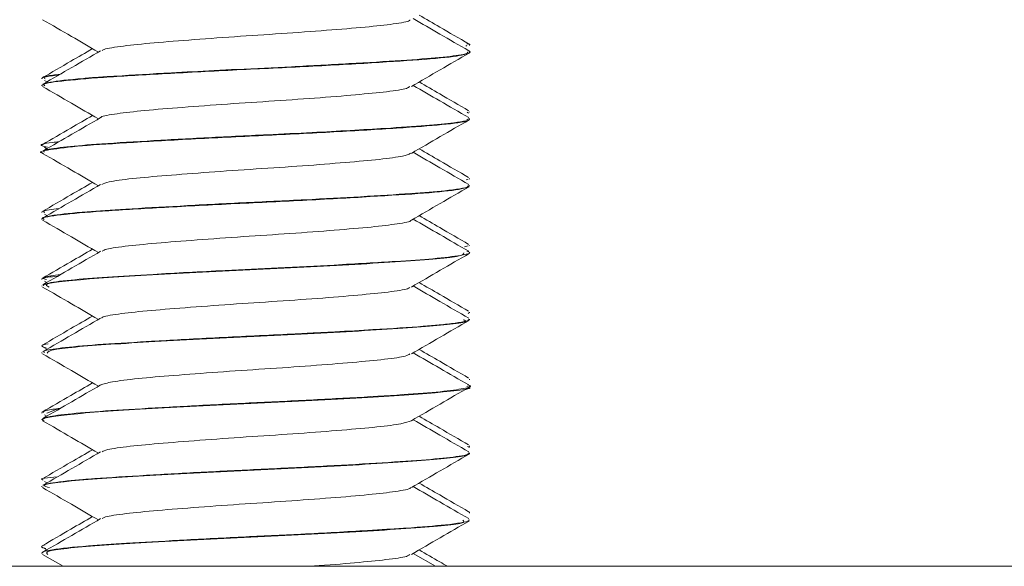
# Model space of a CAD drawing. Header units: millimetres. Extents: x -268 to 358, y -1428 to -19.
# Tile 18 of 34: x -70 to -51, y -98 to -88. Entities that reach past the tile are written whole.
import ezdxf

# ---------------------------------------------------------------- set-up
doc = ezdxf.new("R2010")
doc.units = ezdxf.units.MM

msp = doc.modelspace()

# ---------------------------------------------------------------- linework, layer by layer
at = {"color": 7, "linetype": 'Continuous', "lineweight": 15}
for p, q in [((-61.285, -88.16), (-61.266, -88.145)), ((-61.216, -88.145), (-61.216, -88.134)), ((-61.216, -88.273), (-61.216, -88.263)), ((-69.216, -88.759), (-69.216, -88.77)), ((-69.216, -88.887), (-69.216, -88.898)), ((-69.169, -88.8), (-69.124, -88.827)), ((-61.238, -89.409), (-61.26, -89.395)), ((-61.216, -89.395), (-61.216, -89.385)), ((-61.216, -89.523), (-61.216, -89.513)), ((-69.216, -90.009), (-69.216, -90.019)), ((-69.169, -90.05), (-69.124, -90.077)), ((-69.216, -90.138), (-69.216, -90.148)), ((-61.282, -90.66), (-61.247, -90.644)), ((-61.216, -90.644), (-61.216, -90.634)), ((-61.216, -90.773), (-61.216, -90.763)), ((-69.216, -91.259), (-69.216, -91.27)), ((-69.169, -91.3), (-69.124, -91.327)), ((-69.216, -91.388), (-69.216, -91.398)), ((-61.313, -91.91), (-61.244, -91.894)), ((-61.216, -91.894), (-61.216, -91.884)), ((-61.216, -92.023), (-61.216, -92.012)), ((-69.216, -92.51), (-69.216, -92.519)), ((-69.169, -92.55), (-69.124, -92.577)), ((-69.216, -92.638), (-69.216, -92.648)), ((-61.231, -93.159), (-61.244, -93.145)), ((-61.216, -93.145), (-61.216, -93.134)), ((-61.216, -93.273), (-61.216, -93.263)), ((-69.216, -93.759), (-69.216, -93.769)), ((-69.216, -93.888), (-69.216, -93.898)), ((-69.169, -93.8), (-69.124, -93.827)), ((-61.216, -94.395), (-61.216, -94.384)), ((-61.216, -94.523), (-61.216, -94.513)), ((-69.216, -95.01), (-69.216, -95.02)), ((-69.124, -95.02), (-68.918, -94.943)), ((-69.216, -95.138), (-69.216, -95.148)), ((-69.169, -95.05), (-69.124, -95.077)), ((-61.216, -95.645), (-61.216, -95.635)), ((-61.216, -95.773), (-61.216, -95.763)), ((-69.216, -96.259), (-69.216, -96.269)), ((-69.169, -96.3), (-69.124, -96.327)), ((-69.216, -96.388), (-69.216, -96.398)), ((-61.216, -96.894), (-61.216, -96.884)), ((-61.216, -97.023), (-61.216, -97.013)), ((-69.216, -97.509), (-69.216, -97.52)), ((-69.169, -97.55), (-69.124, -97.577)), ((-69.216, -97.638), (-69.216, -97.648)), ((-69.204, -97.663), (-68.82, -97.885)), ((-61.854, -97.885), (-62.271, -97.643)), ((-75.216, -97.885), (39.784, -97.885))]:
    msp.add_line(p, q, dxfattribs=at)
for points, knots in [([(-69.204, -87.663), (-69.024, -87.767), (-68.676, -87.968), (-68.329, -88.17), (-68.161, -88.268)], [0, 0, 0, 0, 0.517284, 1, 1, 1, 1]), ([(-68.091, -88.244), (-68.088, -88.238), (-68.073, -88.212), (-67.778, -88.163), (-67.231, -88.103), (-66.483, -88.045), (-65.626, -87.981), (-64.727, -87.924), (-63.875, -87.862), (-63.141, -87.801), (-62.615, -87.744), (-62.338, -87.695), (-62.334, -87.669), (-62.333, -87.664)], [0, 0, 0, 0, 0.032537, 0.137566, 0.241539, 0.344955, 0.450141, 0.552986, 0.657683, 0.762206, 0.865162, 0.97038, 1, 1, 1, 1]), ([(-61.234, -88.244), (-61.414, -88.14), (-61.76, -87.94), (-62.105, -87.739), (-62.271, -87.643)], [0, 0, 0, 0, 0.520412, 1, 1, 1, 1]), ([(-61.235, -88.115), (-61.415, -88.01), (-61.724, -87.832), (-62.032, -87.653), (-62.16, -87.578)], [0, 0, 0, 0, 0.584254, 1, 1, 1, 1]), ([(-68.27, -88.205), (-68.405, -88.283), (-68.719, -88.465), (-69.033, -88.647), (-69.212, -88.751)], [0, 0, 0, 0, 0.429322, 1, 1, 1, 1]), ([(-61.267, -88.115), (-61.231, -88.121), (-61.193, -88.127), (-61.218, -88.134), (-61.22, -88.134)], [0, 0, 0, 0, 0.945859, 1, 1, 1, 1]), ([(-61.251, -88.244), (-61.24, -88.247), (-61.162, -88.269), (-61.295, -88.311), (-61.726, -88.371), (-62.472, -88.426), (-63.432, -88.484), (-64.502, -88.542), (-65.371, -88.582), (-66.129, -88.621), (-66.929, -88.663), (-67.653, -88.706), (-68.162, -88.739), (-68.648, -88.777), (-69.116, -88.829), (-69.185, -88.869), (-69.215, -88.887)], [0, 0, 0, 0, 0.015486, 0.105855, 0.196533, 0.284016, 0.375578, 0.462866, 0.541634, 0.575308, 0.640416, 0.734976, 0.770281, 0.804798, 0.91302, 1, 1, 1, 1]), ([(-68.119, -88.244), (-68.298, -88.348), (-68.658, -88.557), (-69.017, -88.765), (-69.197, -88.869)], [0, 0, 0, 0, 0.499751, 1, 1, 1, 1]), ([(-69.161, -88.898), (-69.174, -88.889), (-69.222, -88.858), (-68.818, -88.802), (-68.002, -88.734), (-66.837, -88.668), (-65.497, -88.597), (-64.117, -88.533), (-62.868, -88.462), (-61.896, -88.397), (-61.3, -88.331), (-61.266, -88.291), (-61.251, -88.273)], [0, 0, 0, 0, 0.043471, 0.152541, 0.261208, 0.369209, 0.47867, 0.586019, 0.695692, 0.803149, 0.912444, 1, 1, 1, 1]), ([(-62.306, -88.913), (-62.127, -88.809), (-61.767, -88.6), (-61.408, -88.392), (-61.228, -88.288)], [0, 0, 0, 0, 0.499749, 1, 1, 1, 1]), ([(-68.876, -88.683), (-68.971, -88.695), (-69.13, -88.714), (-69.202, -88.738), (-69.21, -88.753), (-69.214, -88.759)], [0, 0, 0, 0, 0.444648, 0.739453, 1, 1, 1, 1]), ([(-69.158, -88.77), (-69.175, -88.758), (-69.211, -88.734), (-69.007, -88.71), (-68.902, -88.698)], [0, 0, 0, 0, 0.488568, 1, 1, 1, 1]), ([(-69.204, -88.913), (-69.024, -89.017), (-68.676, -89.218), (-68.329, -89.42), (-68.161, -89.518)], [0, 0, 0, 0, 0.517284, 1, 1, 1, 1]), ([(-68.114, -89.494), (-68.114, -89.493), (-68.12, -89.472), (-67.884, -89.43), (-67.406, -89.368), (-66.698, -89.311), (-65.866, -89.248), (-64.97, -89.189), (-64.097, -89.13), (-63.325, -89.067), (-62.735, -89.01), (-62.386, -88.956), (-62.351, -88.925), (-62.338, -88.913)], [0, 0, 0, 0, 0.0038734, 0.1083401, 0.213068, 0.3158806, 0.4210453, 0.5245121, 0.6284127, 0.7334569, 0.8361863, 0.9411398, 1, 1, 1, 1]), ([(-61.234, -89.494), (-61.414, -89.39), (-61.76, -89.19), (-62.105, -88.989), (-62.271, -88.893)], [0, 0, 0, 0, 0.520412, 1, 1, 1, 1]), ([(-61.235, -89.365), (-61.415, -89.26), (-61.724, -89.082), (-62.032, -88.903), (-62.16, -88.828)], [0, 0, 0, 0, 0.584255, 1, 1, 1, 1]), ([(-68.27, -89.455), (-68.405, -89.533), (-68.719, -89.715), (-69.033, -89.897), (-69.212, -90.001)], [0, 0, 0, 0, 0.429322, 1, 1, 1, 1]), ([(-68.119, -89.494), (-68.298, -89.598), (-68.658, -89.807), (-69.017, -90.015), (-69.197, -90.119)], [0, 0, 0, 0, 0.499751, 1, 1, 1, 1]), ([(-69.19, -90.163), (-69.197, -90.161), (-69.309, -90.137), (-69.099, -90.094), (-68.535, -90.022), (-67.534, -89.958), (-66.285, -89.887), (-64.904, -89.821), (-63.563, -89.753), (-62.406, -89.683), (-61.599, -89.619), (-61.205, -89.561), (-61.255, -89.531), (-61.269, -89.523)], [0, 0, 0, 0, 0.006789, 0.111586, 0.218624, 0.323448, 0.430178, 0.535768, 0.641623, 0.748204, 0.853136, 0.960155, 1, 1, 1, 1]), ([(-61.237, -89.513), (-61.23, -89.516), (-61.178, -89.54), (-61.436, -89.586), (-62, -89.644), (-62.879, -89.702), (-63.933, -89.763), (-65.112, -89.82), (-66.187, -89.872), (-67.301, -89.935), (-68.217, -89.99), (-68.861, -90.049), (-69.199, -90.099), (-69.179, -90.128), (-69.172, -90.138)], [0, 0, 0, 0, 0.01542, 0.12275, 0.208371, 0.293356, 0.415017, 0.482743, 0.577935, 0.669536, 0.767832, 0.856071, 0.94882, 1, 1, 1, 1]), ([(-62.306, -90.163), (-62.127, -90.059), (-61.767, -89.85), (-61.408, -89.642), (-61.228, -89.538)], [0, 0, 0, 0, 0.499749, 1, 1, 1, 1]), ([(-69.113, -90.05), (-69.153, -90.041), (-69.293, -90.009), (-69.196, -89.976), (-68.936, -89.949), (-68.896, -89.944)], [0, 0, 0, 0, 0.254343, 0.883949, 1, 1, 1, 1]), ([(-69.204, -90.163), (-69.024, -90.267), (-68.676, -90.468), (-68.329, -90.67), (-68.161, -90.768)], [0, 0, 0, 0, 0.517284, 1, 1, 1, 1]), ([(-68.099, -90.744), (-68.064, -90.729), (-67.984, -90.693), (-67.555, -90.634), (-66.908, -90.578), (-66.101, -90.515), (-65.214, -90.454), (-64.326, -90.397), (-63.521, -90.333), (-62.875, -90.276), (-62.439, -90.217), (-62.359, -90.18), (-62.322, -90.162)], [0, 0, 0, 0, 0.081434, 0.186286, 0.288786, 0.393291, 0.497388, 0.600151, 0.705078, 0.807873, 0.91193, 1, 1, 1, 1]), ([(-61.234, -90.744), (-61.414, -90.64), (-61.76, -90.44), (-62.105, -90.239), (-62.271, -90.143)], [0, 0, 0, 0, 0.520412, 1, 1, 1, 1]), ([(-61.235, -90.615), (-61.415, -90.51), (-61.724, -90.332), (-62.032, -90.153), (-62.16, -90.078)], [0, 0, 0, 0, 0.584255, 1, 1, 1, 1]), ([(-61.243, -90.763), (-61.24, -90.772), (-61.232, -90.803), (-61.59, -90.857), (-62.302, -90.915), (-63.211, -90.972), (-64.302, -91.032), (-65.476, -91.087), (-66.643, -91.147), (-67.639, -91.204), (-68.471, -91.259), (-69.032, -91.32), (-69.213, -91.363), (-69.213, -91.385), (-69.213, -91.388)], [0, 0, 0, 0, 0.045072, 0.155363, 0.24252, 0.337045, 0.426254, 0.519639, 0.615241, 0.708012, 0.788919, 0.892754, 0.984915, 1, 1, 1, 1]), ([(-68.27, -90.705), (-68.405, -90.783), (-68.719, -90.965), (-69.033, -91.147), (-69.212, -91.251)], [0, 0, 0, 0, 0.429321, 1, 1, 1, 1]), ([(-69.172, -91.398), (-69.185, -91.392), (-69.25, -91.364), (-68.903, -91.313), (-68.152, -91.243), (-67.025, -91.179), (-65.704, -91.107), (-64.319, -91.043), (-63.041, -90.972), (-62.019, -90.907), (-61.339, -90.839), (-61.263, -90.794), (-61.226, -90.773)], [0, 0, 0, 0, 0.027512, 0.13611, 0.245252, 0.352849, 0.4625, 0.569819, 0.679391, 0.787191, 0.896099, 1, 1, 1, 1]), ([(-68.119, -90.744), (-68.298, -90.848), (-68.658, -91.057), (-69.017, -91.265), (-69.197, -91.369)], [0, 0, 0, 0, 0.499751, 1, 1, 1, 1]), ([(-62.306, -91.413), (-62.127, -91.309), (-61.767, -91.1), (-61.408, -90.892), (-61.228, -90.788)], [0, 0, 0, 0, 0.499749, 1, 1, 1, 1]), ([(-69.161, -91.27), (-69.178, -91.261), (-69.228, -91.236), (-69.03, -91.212), (-68.899, -91.196)], [0, 0, 0, 0, 0.341697, 1, 1, 1, 1]), ([(-61.235, -91.865), (-61.415, -91.76), (-61.724, -91.582), (-62.032, -91.403), (-62.16, -91.328)], [0, 0, 0, 0, 0.584255, 1, 1, 1, 1]), ([(-69.204, -91.413), (-69.024, -91.517), (-68.676, -91.718), (-68.329, -91.92), (-68.161, -92.018)], [0, 0, 0, 0, 0.517284, 1, 1, 1, 1]), ([(-68.087, -91.994), (-68.075, -91.984), (-68.039, -91.954), (-67.694, -91.901), (-67.104, -91.843), (-66.33, -91.783), (-65.459, -91.72), (-64.562, -91.663), (-63.729, -91.6), (-63.023, -91.54), (-62.544, -91.482), (-62.308, -91.437), (-62.317, -91.415), (-62.317, -91.414)], [0, 0, 0, 0, 0.052386, 0.157583, 0.2609, 0.364969, 0.469949, 0.572679, 0.677707, 0.781661, 0.885085, 0.990262, 1, 1, 1, 1]), ([(-61.234, -91.994), (-61.414, -91.89), (-61.76, -91.69), (-62.105, -91.489), (-62.271, -91.393)], [0, 0, 0, 0, 0.520412, 1, 1, 1, 1]), ([(-68.27, -91.955), (-68.405, -92.033), (-68.719, -92.215), (-69.033, -92.397), (-69.212, -92.501)], [0, 0, 0, 0, 0.429322, 1, 1, 1, 1]), ([(-68.119, -91.994), (-68.298, -92.098), (-68.658, -92.307), (-69.017, -92.515), (-69.197, -92.619)], [0, 0, 0, 0, 0.499751, 1, 1, 1, 1]), ([(-61.266, -91.994), (-61.245, -92), (-61.166, -92.026), (-61.351, -92.072), (-61.831, -92.131), (-62.637, -92.187), (-63.646, -92.247), (-64.764, -92.304), (-65.94, -92.359), (-67.062, -92.421), (-68.036, -92.478), (-68.736, -92.534), (-69.16, -92.59), (-69.184, -92.624), (-69.194, -92.638)], [0, 0, 0, 0, 0.032639, 0.121448, 0.213726, 0.295288, 0.398922, 0.482719, 0.559355, 0.669655, 0.751674, 0.836915, 0.932152, 1, 1, 1, 1]), ([(-69.081, -92.664), (-69.124, -92.644), (-69.241, -92.59), (-68.262, -92.499), (-66.521, -92.398), (-64.394, -92.298), (-62.524, -92.193), (-61.341, -92.104), (-61.33, -92.047), (-61.326, -92.023)], [0, 0, 0, 0, 0.096176, 0.256056, 0.414334, 0.572466, 0.732382, 0.890457, 1, 1, 1, 1]), ([(-62.306, -92.663), (-62.127, -92.559), (-61.767, -92.35), (-61.408, -92.142), (-61.228, -92.038)], [0, 0, 0, 0, 0.499748, 1, 1, 1, 1]), ([(-68.866, -92.427), (-68.994, -92.444), (-69.201, -92.471), (-69.185, -92.499), (-69.179, -92.51)], [0, 0, 0, 0, 0.617156, 1, 1, 1, 1]), ([(-69.133, -92.519), (-69.165, -92.513), (-69.259, -92.492), (-69.057, -92.473), (-68.923, -92.46)], [0, 0, 0, 0, 0.339077, 1, 1, 1, 1]), ([(-61.235, -93.115), (-61.415, -93.01), (-61.724, -92.832), (-62.032, -92.653), (-62.16, -92.578)], [0, 0, 0, 0, 0.584255, 1, 1, 1, 1]), ([(-69.204, -92.663), (-69.024, -92.767), (-68.676, -92.968), (-68.329, -93.17), (-68.161, -93.268)], [0, 0, 0, 0, 0.517284, 1, 1, 1, 1]), ([(-68.096, -93.244), (-68.095, -93.239), (-68.088, -93.215), (-67.813, -93.168), (-67.288, -93.108), (-66.551, -93.05), (-65.702, -92.986), (-64.803, -92.929), (-63.944, -92.868), (-63.198, -92.806), (-62.651, -92.749), (-62.353, -92.698), (-62.34, -92.671), (-62.337, -92.664)], [0, 0, 0, 0, 0.023457, 0.1283499, 0.2325999, 0.3357687, 0.4409885, 0.5439717, 0.6484567, 0.7531851, 0.8560106, 0.9611865, 1, 1, 1, 1]), ([(-61.234, -93.244), (-61.414, -93.14), (-61.76, -92.94), (-62.105, -92.739), (-62.271, -92.643)], [0, 0, 0, 0, 0.520412, 1, 1, 1, 1]), ([(-68.27, -93.205), (-68.405, -93.283), (-68.719, -93.465), (-69.033, -93.647), (-69.212, -93.751)], [0, 0, 0, 0, 0.429321, 1, 1, 1, 1]), ([(-68.119, -93.244), (-68.298, -93.348), (-68.658, -93.557), (-69.017, -93.765), (-69.197, -93.869)], [0, 0, 0, 0, 0.499751, 1, 1, 1, 1]), ([(-61.245, -93.263), (-61.239, -93.27), (-61.214, -93.299), (-61.461, -93.337), (-61.816, -93.375), (-62.219, -93.409), (-62.872, -93.451), (-63.572, -93.492), (-63.959, -93.512), (-64.145, -93.522), (-64.325, -93.532), (-64.687, -93.55), (-65.445, -93.586), (-66.327, -93.63), (-67.015, -93.669), (-67.626, -93.704), (-68.327, -93.747), (-68.923, -93.807), (-69.215, -93.854), (-69.181, -93.879), (-69.17, -93.888)], [0, 0, 0, 0, 0.035628, 0.146466, 0.172104, 0.213951, 0.315401, 0.37956, 0.401581, 0.413708, 0.426141, 0.446107, 0.501955, 0.607607, 0.655715, 0.681505, 0.776933, 0.873932, 0.95865, 1, 1, 1, 1]), ([(-69.118, -93.898), (-69.106, -93.873), (-69.087, -93.832), (-68.468, -93.771), (-67.767, -93.722), (-66.887, -93.671), (-65.582, -93.601), (-64.158, -93.536), (-62.944, -93.465), (-62.167, -93.416), (-61.612, -93.366), (-61.227, -93.317), (-61.305, -93.286), (-61.339, -93.273)], [0, 0, 0, 0, 0.1194855, 0.2020113, 0.2827822, 0.3642944, 0.4468495, 0.6078028, 0.6903733, 0.7714718, 0.8526229, 0.9351956, 1, 1, 1, 1]), ([(-62.306, -93.913), (-62.127, -93.809), (-61.767, -93.6), (-61.408, -93.392), (-61.228, -93.288)], [0, 0, 0, 0, 0.499748, 1, 1, 1, 1]), ([(-69.136, -93.8), (-69.172, -93.79), (-69.269, -93.763), (-69.164, -93.738), (-69.097, -93.722)], [0, 0, 0, 0, 0.363725, 1, 1, 1, 1]), ([(-69.204, -93.913), (-69.024, -94.017), (-68.676, -94.218), (-68.329, -94.42), (-68.161, -94.518)], [0, 0, 0, 0, 0.517284, 1, 1, 1, 1]), ([(-68.119, -94.495), (-68.061, -94.475), (-67.944, -94.436), (-67.449, -94.373), (-66.767, -94.317), (-65.94, -94.253), (-65.046, -94.194), (-64.168, -94.135), (-63.386, -94.072), (-62.777, -94.015), (-62.402, -93.96), (-62.354, -93.926), (-62.335, -93.913)], [0, 0, 0, 0, 0.101547, 0.206156, 0.308616, 0.413413, 0.516906, 0.620207, 0.725056, 0.827552, 0.932063, 1, 1, 1, 1]), ([(-61.234, -94.494), (-61.414, -94.39), (-61.76, -94.19), (-62.105, -93.989), (-62.271, -93.893)], [0, 0, 0, 0, 0.520412, 1, 1, 1, 1]), ([(-61.235, -94.365), (-61.415, -94.26), (-61.724, -94.082), (-62.032, -93.903), (-62.16, -93.828)], [0, 0, 0, 0, 0.584255, 1, 1, 1, 1]), ([(-68.27, -94.455), (-68.405, -94.533), (-68.719, -94.715), (-69.033, -94.897), (-69.212, -95.001)], [0, 0, 0, 0, 0.4293216, 1, 1, 1, 1]), ([(-69.174, -95.163), (-69.191, -95.157), (-69.257, -95.134), (-69.105, -95.097), (-68.601, -95.026), (-67.349, -94.944), (-65.326, -94.839), (-63.246, -94.738), (-61.769, -94.639), (-61.086, -94.564), (-61.251, -94.526), (-61.268, -94.523)], [0, 0, 0, 0, 0.0282073, 0.107255, 0.1880901, 0.3459156, 0.5056591, 0.6639597, 0.8219248, 0.9817502, 1, 1, 1, 1]), ([(-61.257, -94.494), (-61.243, -94.497), (-61.149, -94.519), (-61.296, -94.56), (-61.711, -94.62), (-62.451, -94.675), (-63.417, -94.734), (-64.543, -94.794), (-65.719, -94.848), (-66.853, -94.909), (-67.854, -94.967), (-68.622, -95.023), (-69.125, -95.083), (-69.181, -95.12), (-69.208, -95.138)], [0, 0, 0, 0, 0.014532, 0.10448, 0.194556, 0.281192, 0.374229, 0.464052, 0.552053, 0.64398, 0.733561, 0.822883, 0.913306, 1, 1, 1, 1]), ([(-68.119, -94.494), (-68.298, -94.598), (-68.658, -94.807), (-69.017, -95.015), (-69.197, -95.119)], [0, 0, 0, 0, 0.499751, 1, 1, 1, 1]), ([(-62.306, -95.163), (-62.127, -95.059), (-61.767, -94.85), (-61.408, -94.642), (-61.228, -94.538)], [0, 0, 0, 0, 0.499749, 1, 1, 1, 1]), ([(-68.875, -94.932), (-68.971, -94.944), (-69.189, -94.97), (-69.186, -94.995), (-69.185, -95.01)], [0, 0, 0, 0, 0.440135, 1, 1, 1, 1]), ([(-69.204, -95.163), (-69.024, -95.267), (-68.676, -95.468), (-68.329, -95.67), (-68.161, -95.768)], [0, 0, 0, 0, 0.517284, 1, 1, 1, 1]), ([(-68.093, -95.744), (-68.067, -95.73), (-68.002, -95.697), (-67.6, -95.64), (-66.971, -95.583), (-66.174, -95.521), (-65.291, -95.459), (-64.4, -95.402), (-63.585, -95.338), (-62.922, -95.28), (-62.457, -95.221), (-62.36, -95.181), (-62.313, -95.162)], [0, 0, 0, 0, 0.072196, 0.177101, 0.279704, 0.384015, 0.488333, 0.590932, 0.695835, 0.798852, 0.902641, 1, 1, 1, 1]), ([(-61.234, -95.744), (-61.414, -95.64), (-61.76, -95.44), (-62.105, -95.239), (-62.271, -95.143)], [0, 0, 0, 0, 0.520412, 1, 1, 1, 1]), ([(-61.235, -95.615), (-61.415, -95.51), (-61.724, -95.332), (-62.032, -95.153), (-62.16, -95.078)], [0, 0, 0, 0, 0.584255, 1, 1, 1, 1]), ([(-68.27, -95.705), (-68.405, -95.783), (-68.719, -95.965), (-69.033, -96.147), (-69.212, -96.251)], [0, 0, 0, 0, 0.429322, 1, 1, 1, 1]), ([(-68.119, -95.744), (-68.298, -95.848), (-68.658, -96.057), (-69.017, -96.265), (-69.197, -96.369)], [0, 0, 0, 0, 0.499751, 1, 1, 1, 1]), ([(-61.239, -95.763), (-61.232, -95.766), (-61.186, -95.789), (-61.426, -95.834), (-61.979, -95.893), (-62.823, -95.948), (-63.87, -96.01), (-65.026, -96.066), (-66.198, -96.123), (-67.315, -96.185), (-68.043, -96.23), (-68.494, -96.265), (-68.886, -96.303), (-69.198, -96.346), (-69.182, -96.378), (-69.177, -96.388)], [0, 0, 0, 0, 0.017911, 0.114008, 0.206544, 0.298721, 0.391982, 0.48645, 0.576481, 0.670499, 0.771505, 0.79956, 0.84315, 0.949502, 1, 1, 1, 1]), ([(-61.239, -95.659), (-61.23, -95.657), (-61.206, -95.652), (-61.238, -95.648), (-61.258, -95.645)], [0, 0, 0, 0, 0.367349, 1, 1, 1, 1]), ([(-69.075, -96.414), (-69.128, -96.399), (-69.297, -96.35), (-68.462, -96.263), (-67.086, -96.181), (-65.763, -96.111), (-64.733, -96.063), (-63.733, -96.011), (-62.532, -95.941), (-61.646, -95.876), (-61.245, -95.812), (-61.244, -95.784), (-61.244, -95.773)], [0, 0, 0, 0, 0.072688, 0.231914, 0.389227, 0.469795, 0.548577, 0.628335, 0.708943, 0.866171, 0.946807, 1, 1, 1, 1]), ([(-62.306, -96.413), (-62.127, -96.309), (-61.767, -96.1), (-61.408, -95.892), (-61.228, -95.788)], [0, 0, 0, 0, 0.499748, 1, 1, 1, 1]), ([(-69.191, -96.269), (-69.2, -96.267), (-69.295, -96.248), (-69.103, -96.229), (-68.927, -96.212)], [0, 0, 0, 0, 0.088478, 1, 1, 1, 1]), ([(-69.204, -96.413), (-69.024, -96.517), (-68.676, -96.718), (-68.329, -96.92), (-68.161, -97.018)], [0, 0, 0, 0, 0.517284, 1, 1, 1, 1]), ([(-68.088, -96.994), (-68.081, -96.986), (-68.055, -96.958), (-67.734, -96.907), (-67.163, -96.848), (-66.401, -96.788), (-65.536, -96.725), (-64.638, -96.668), (-63.796, -96.606), (-63.077, -96.545), (-62.575, -96.487), (-62.322, -96.44), (-62.325, -96.417), (-62.326, -96.414)], [0, 0, 0, 0, 0.043229, 0.148371, 0.251976, 0.355748, 0.460845, 0.563595, 0.668494, 0.772731, 0.875908, 0.981126, 1, 1, 1, 1]), ([(-61.234, -96.994), (-61.414, -96.89), (-61.76, -96.69), (-62.105, -96.489), (-62.271, -96.393)], [0, 0, 0, 0, 0.520412, 1, 1, 1, 1]), ([(-61.235, -96.865), (-61.415, -96.76), (-61.724, -96.582), (-62.032, -96.403), (-62.16, -96.328)], [0, 0, 0, 0, 0.584255, 1, 1, 1, 1]), ([(-61.236, -96.865), (-61.234, -96.866), (-61.229, -96.868), (-61.225, -96.87), (-61.223, -96.873), (-61.222, -96.873), (-61.221, -96.874), (-61.221, -96.874), (-61.221, -96.874), (-61.221, -96.874), (-61.221, -96.874), (-61.221, -96.874), (-61.221, -96.874), (-61.221, -96.874), (-61.219, -96.876), (-61.215, -96.88), (-61.217, -96.883), (-61.217, -96.884)], [0, 0, 0, 0, 0.139699, 0.323593, 0.415539, 0.461514, 0.467276, 0.467636, 0.467693, 0.46775, 0.46792, 0.468281, 0.469001, 0.47192, 0.478024, 0.83559, 1, 1, 1, 1]), ([(-68.27, -96.955), (-68.405, -97.033), (-68.719, -97.215), (-69.033, -97.397), (-69.212, -97.501)], [0, 0, 0, 0, 0.429322, 1, 1, 1, 1]), ([(-61.24, -97.013), (-61.236, -97.02), (-61.22, -97.051), (-61.579, -97.107), (-62.209, -97.158), (-62.751, -97.193), (-63.369, -97.231), (-64.281, -97.281), (-65.508, -97.338), (-66.644, -97.397), (-67.624, -97.454), (-68.479, -97.509), (-69.03, -97.57), (-69.223, -97.614), (-69.209, -97.634), (-69.206, -97.638)], [0, 0, 0, 0, 0.036511, 0.153092, 0.252314, 0.290065, 0.32487, 0.432275, 0.520421, 0.616285, 0.70647, 0.785685, 0.898768, 0.983618, 1, 1, 1, 1]), ([(-68.119, -96.994), (-68.298, -97.098), (-68.658, -97.307), (-69.017, -97.515), (-69.197, -97.619)], [0, 0, 0, 0, 0.499751, 1, 1, 1, 1]), ([(-69.105, -97.663), (-69.133, -97.639), (-69.18, -97.597), (-68.641, -97.536), (-67.998, -97.486), (-67.162, -97.437), (-65.895, -97.366), (-64.112, -97.285), (-62.318, -97.18), (-61.272, -97.094), (-61.324, -97.042), (-61.343, -97.023)], [0, 0, 0, 0, 0.117004, 0.19778, 0.277524, 0.35656, 0.437308, 0.594847, 0.754275, 0.912452, 1, 1, 1, 1]), ([(-62.306, -97.663), (-62.127, -97.559), (-61.767, -97.35), (-61.408, -97.142), (-61.228, -97.038)], [0, 0, 0, 0, 0.499748, 1, 1, 1, 1]), ([(-69.143, -97.55), (-69.165, -97.546), (-69.268, -97.524), (-69.207, -97.503), (-69.158, -97.486)], [0, 0, 0, 0, 0.209985, 1, 1, 1, 1]), ([(-61.631, -97.885), (-61.679, -97.857), (-61.856, -97.755), (-62.032, -97.653), (-62.16, -97.578)], [0, 0, 0, 0, 0.272806, 1, 1, 1, 1]), ([(-64.205, -97.885), (-64.147, -97.881), (-63.801, -97.857), (-63.26, -97.811), (-62.687, -97.754), (-62.368, -97.702), (-62.346, -97.673), (-62.338, -97.663)], [0, 0, 0, 0, 0.054693, 0.329546, 0.598774, 0.874151, 1, 1, 1, 1])]:
    msp.add_open_spline(points, degree=3, knots=knots, dxfattribs=at)

doc.saveas('drawing.dxf')
